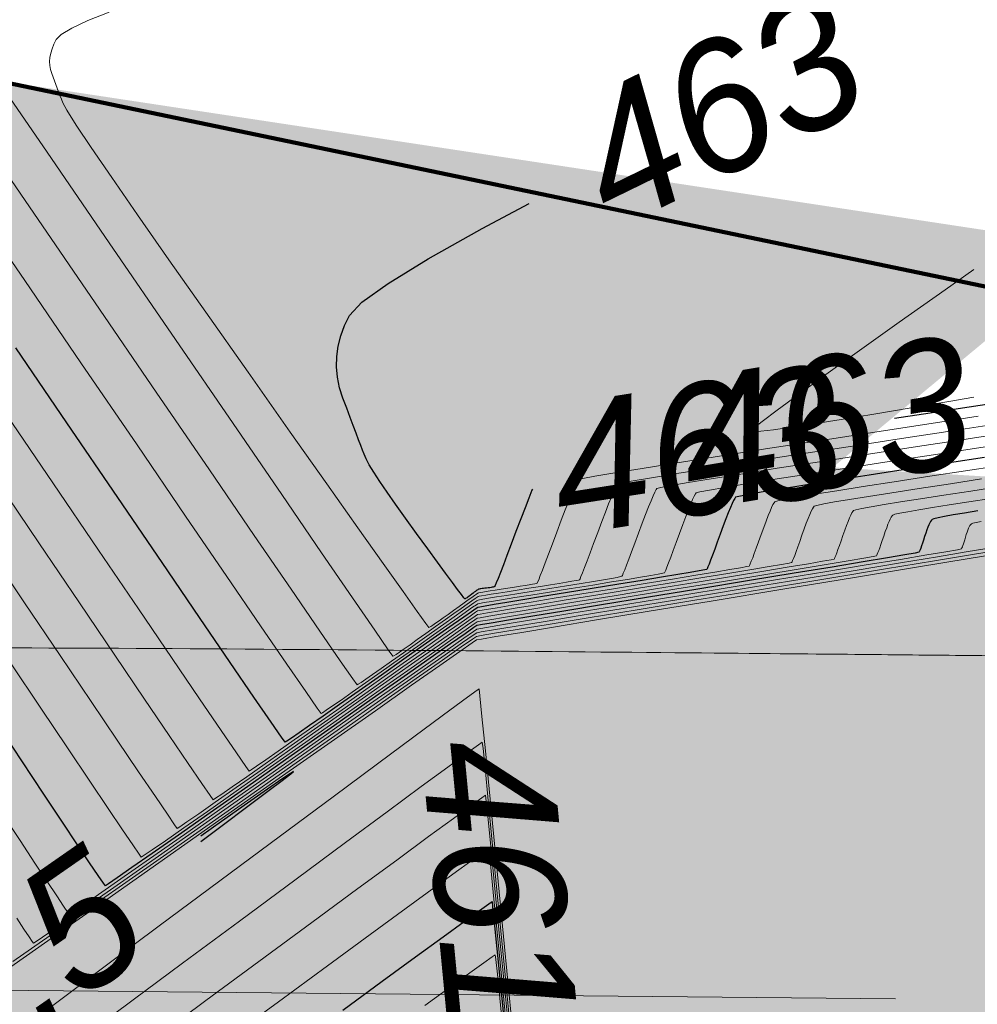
# Model space of a CAD drawing. Header units: metres. Extents: x 730549 to 731755, y 5527678 to 5528494.
# Tile 189 of 207: x 731682.16 to 731684.7, y 5527797.59 to 5527800.19. Entities that reach past the tile are written whole.
import ezdxf

# ---------------------------------------------------------------- set-up
doc = ezdxf.new("R2010")
doc.units = ezdxf.units.M
doc.header["$LTSCALE"] = 0.1
doc.layers.add('3d Modell', color=7, linetype='Continuous', transparency=0.4)
for name, color, linetype in [('LA_Planungsumgriff', 7, 'Continuous'), ('Netzbach mit Ausleitung', 7, 'Continuous'), ('Sparten Strom GEPLANT pdf', 7, 'Continuous'), ('Sparten_Kanal-aus dwg GRUPPE', 7, 'Continuous'), ('Wiese und Waldnaab als Hintergrund', 7, 'Continuous')]:
    doc.layers.add(name, color=color, linetype=linetype)
doc.styles.add('Arial', font='arial.ttf')
doc.styles.add('Artifakt Element Thin', font='Artifakt Element Thin Italic.ttf')
picture_1 = doc.add_image_def('image1.png', size_in_pixel=(2382, 1684))

# ---------------------------------------------------------------- blocks, each defined once
blk = doc.blocks.new('PDF-Seite')
at = {"color": 255, "linetype": 'Continuous', "lineweight": 9, "transparency": 33554687}
blk.add_wipeout([(0, 103.9213), (293.9185, 103.9213), (293.9185, -103.9213), (0, -103.9213)], dxfattribs=at)
at = {"transparency": 33554687}
image = blk.add_image(picture_1, insert=(0, -103.9213), size_in_units=(293.9185, 207.8426), dxfattribs=at)
image.dxf.flags = 7
blk = doc.blocks.new('Gruppe')
at = {"color": 7, "linetype": 'Continuous', "lineweight": 9, "transparency": 33554687, "flags": 128}
blk.add_lwpolyline([(-855.6665, -461.5484), (-863.6605, -462.6599), (-867.1578, -462.7974)], dxfattribs=at)
at = {"color": 212, "linetype": 'Continuous', "lineweight": 9, "true_color": 0xcc00cc, "transparency": 33554687}
blk.add_circle((-855.1696, -461.2924, -30.1596), 0.3125, dxfattribs=at)
at = {"color": 7, "transparency": 33554687, "insert": (-866.8829, -464.8712, -30.1596), "char_height": 0.3606569, "attachment_point": 1, "rotation": 2.2512, "line_spacing_factor": 0.25, "style": 'Arial'}
blk.add_mtext('A S=460.999 T=2.03m Ei 800/1200->M1308E S=461.002 T=2.03m Ei 800/1200->M1280E S=461.004 T=2.03m DN 500->M1306', dxfattribs=at)
blk = doc.blocks.new('Gruppe-1')
at = {"color": 7, "transparency": 33554687}
blk.add_blockref('Gruppe', (0, 0), dxfattribs=at)
blk = doc.blocks.new('Gruppe-3')
at = {"color": 7, "linetype": 'Continuous', "lineweight": 13, "transparency": 33554585, "flags": 128}
for points in [[(-855.0856, -462.444), (-855.198, -462.4611), (-855.3306, -462.4815), (-855.4836, -462.5051), (-855.6367, -462.5287), (-855.7695, -462.5494), (-855.8822, -462.5672), (-855.9748, -462.582), (-856.0472, -462.5938), (-856.0994, -462.6026), (-856.1314, -462.6085), (-856.1433, -462.6114), (-856.1458, -462.6148), (-856.1496, -462.6223), (-856.1547, -462.6336), (-856.1612, -462.649), (-856.169, -462.6684), (-856.1781, -462.6917), (-856.1886, -462.719), (-856.2003, -462.7503), (-856.2121, -462.7816), (-856.2223, -462.8087), (-856.2311, -462.8318), (-856.2383, -462.8507), (-856.2441, -462.8656), (-856.2484, -462.8763), (-856.2513, -462.8829), (-856.2526, -462.8855), (-856.2544, -462.8861), (-856.2584, -462.8871), (-856.2647, -462.8883), (-856.2733, -462.8898), (-856.2841, -462.8916), (-856.2973, -462.8937), (-856.3127, -462.8962), (-856.3304, -462.8989), (-856.3481, -462.9015), (-856.3635, -462.9039), (-856.3767, -462.9059), (-856.3875, -462.9076), (-856.3961, -462.909), (-856.4024, -462.9101), (-856.4064, -462.9108), (-856.4081, -462.9112), (-856.4097, -462.9122), (-856.4131, -462.9145), (-856.4184, -462.9182), (-856.4256, -462.9233), (-856.4347, -462.9298), (-856.4457, -462.9377), (-856.4586, -462.947), (-856.4734, -462.9577), (-856.4882, -462.9684), (-856.5011, -462.9776), (-856.5121, -462.9854), (-856.5213, -462.9917), (-856.5285, -462.9967), (-856.5339, -463.0001), (-856.5373, -463.0022), (-856.5389, -463.0028), (-856.5469, -462.9922), (-856.5698, -462.9604), (-856.6074, -462.9076), (-856.6598, -462.8337), (-856.7271, -462.7388), (-856.8091, -462.6228), (-856.906, -462.4857), (-857.0177, -462.3275), (-857.1295, -462.1687), (-857.2269, -462.0299), (-857.3099, -461.9109), (-857.3784, -461.8119), (-857.4325, -461.7327), (-857.4722, -461.6735), (-857.4974, -461.6341), (-857.5081, -461.6147), (-857.5117, -461.6052), (-857.5153, -461.5956), (-857.5189, -461.5859), (-857.5225, -461.5762), (-857.5262, -461.5664), (-857.5298, -461.5566), (-857.5336, -461.5467), (-857.5373, -461.5367), (-857.5404, -461.5265), (-857.5422, -461.5161), (-857.5427, -461.5054), (-857.5419, -461.4943), (-857.5398, -461.483), (-857.5364, -461.4714), (-857.5317, -461.4595), (-857.5257, -461.4473), (-857.5119, -461.4335), (-857.4838, -461.4168), (-857.4415, -461.3972), (-857.3849, -461.3746)], [(-855.0619, -462.4682), (-855.1657, -462.4841), (-855.2882, -462.5029), (-855.4295, -462.5246), (-855.5708, -462.5464), (-855.6936, -462.5656), (-855.7977, -462.582), (-855.8832, -462.5956), (-855.9502, -462.6066), (-855.9985, -462.6148), (-856.0282, -462.6203), (-856.0393, -462.6231), (-856.0417, -462.6264), (-856.0453, -462.6333), (-856.0501, -462.6439), (-856.0561, -462.6582), (-856.0633, -462.676), (-856.0718, -462.6976), (-856.0814, -462.7228), (-856.0922, -462.7517), (-856.1029, -462.7805), (-856.1123, -462.8055), (-856.1204, -462.8268), (-856.1271, -462.8443), (-856.1324, -462.858), (-856.1364, -462.8679), (-856.139, -462.874), (-856.1403, -462.8764), (-856.143, -462.8772), (-856.1496, -462.8786), (-856.1603, -462.8805), (-856.1751, -462.8831), (-856.1939, -462.8862), (-856.2167, -462.8899), (-856.2436, -462.8942), (-856.2745, -462.8991), (-856.3054, -462.904), (-856.3322, -462.9082), (-856.3551, -462.9119), (-856.3738, -462.9149), (-856.3886, -462.9173), (-856.3993, -462.9191), (-856.4059, -462.9203), (-856.4085, -462.9208), (-856.4108, -462.9223), (-856.4164, -462.9261), (-856.4255, -462.9325), (-856.4379, -462.9412), (-856.4536, -462.9524), (-856.4728, -462.966), (-856.4953, -462.982), (-856.5212, -463.0005), (-856.5471, -463.0189), (-856.5696, -463.0349), (-856.5888, -463.0484), (-856.6046, -463.0594), (-856.617, -463.0679), (-856.626, -463.074), (-856.6317, -463.0776), (-856.634, -463.0787), (-856.6463, -463.0616), (-856.6819, -463.0102), (-856.7408, -462.9247), (-856.823, -462.805), (-856.9286, -462.6512), (-857.0574, -462.4632), (-857.2096, -462.2411), (-857.385, -461.9848), (-857.5611, -461.7283), (-857.7149, -461.5055)], [(-855.0382, -462.4925), (-855.1334, -462.507), (-855.2458, -462.5242), (-855.3754, -462.5441), (-855.505, -462.5641), (-855.6176, -462.5817), (-855.7132, -462.5967), (-855.7917, -462.6093), (-855.8532, -462.6194), (-855.8976, -462.627), (-855.925, -462.6322), (-855.9353, -462.6349), (-855.9376, -462.638), (-855.9411, -462.6444), (-855.9455, -462.6542), (-855.9511, -462.6673), (-855.9577, -462.6837), (-855.9654, -462.7035), (-855.9742, -462.7266), (-855.9841, -462.753), (-855.9938, -462.7794), (-856.0024, -462.8023), (-856.0097, -462.8218), (-856.0158, -462.8378), (-856.0207, -462.8504), (-856.0244, -462.8595), (-856.0268, -462.8651), (-856.028, -462.8674), (-856.0315, -462.8683), (-856.0408, -462.8701), (-856.056, -462.8728), (-856.0769, -462.8763), (-856.1036, -462.8808), (-856.1361, -462.8861), (-856.1744, -462.8923), (-856.2185, -462.8994), (-856.2626, -462.9064), (-856.3009, -462.9126), (-856.3334, -462.9178), (-856.3601, -462.9221), (-856.381, -462.9256), (-856.3961, -462.9281), (-856.4054, -462.9297), (-856.4089, -462.9304), (-856.4119, -462.9324), (-856.4198, -462.9378), (-856.4325, -462.9467), (-856.4501, -462.9591), (-856.4725, -462.9749), (-856.4998, -462.9942), (-856.532, -463.017), (-856.569, -463.0432), (-856.606, -463.0695), (-856.6381, -463.0922), (-856.6654, -463.1114), (-856.6879, -463.127), (-856.7055, -463.1392), (-856.7182, -463.1479), (-856.7261, -463.153), (-856.7292, -463.1547), (-856.7406, -463.1388), (-856.7735, -463.0913), (-856.8278, -463.0123), (-856.9037, -462.9017), (-857.0011, -462.7595), (-857.12, -462.5858), (-857.2604, -462.3805), (-857.4224, -462.1436), (-857.5848, -461.9065), (-857.7269, -461.7005)], [(-855.0145, -462.5168), (-855.1011, -462.53), (-855.2033, -462.5456), (-855.3212, -462.5637), (-855.4392, -462.5818), (-855.5417, -462.5978), (-855.6287, -462.6115), (-855.7002, -462.623), (-855.7562, -462.6322), (-855.7967, -462.6393), (-855.8218, -462.644), (-855.8313, -462.6466), (-855.8336, -462.6495), (-855.8368, -462.6555), (-855.841, -462.6644), (-855.8461, -462.6764), (-855.8521, -462.6914), (-855.8591, -462.7094), (-855.867, -462.7303), (-855.8759, -462.7543), (-855.8847, -462.7783), (-855.8924, -462.7991), (-855.899, -462.8168), (-855.9046, -462.8313), (-855.909, -462.8428), (-855.9123, -462.8511), (-855.9146, -462.8562), (-855.9157, -462.8583), (-855.9201, -462.8594), (-855.9321, -462.8616), (-855.9516, -462.865), (-855.9787, -462.8696), (-856.0133, -462.8754), (-856.0555, -462.8823), (-856.1052, -462.8904), (-856.1626, -462.8996), (-856.2199, -462.9089), (-856.2696, -462.9169), (-856.3118, -462.9238), (-856.3464, -462.9294), (-856.3735, -462.9338), (-856.393, -462.9371), (-856.4049, -462.9391), (-856.4093, -462.94), (-856.4131, -462.9425), (-856.4232, -462.9494), (-856.4396, -462.9609), (-856.4623, -462.9769), (-856.4914, -462.9975), (-856.5269, -463.0225), (-856.5686, -463.052), (-856.6167, -463.086), (-856.6649, -463.12), (-856.7066, -463.1494), (-856.7421, -463.1743), (-856.7712, -463.1947), (-856.794, -463.2105), (-856.8104, -463.2217), (-856.8205, -463.2285), (-856.8243, -463.2306), (-856.8348, -463.216), (-856.865, -463.1724), (-856.9149, -463.0999), (-856.9844, -462.9983), (-857.0737, -462.8678), (-857.1827, -462.7083), (-857.3113, -462.5198), (-857.4597, -462.3024), (-857.6086, -462.0847), (-857.7389, -461.8955)], [(-855.076, -462.6097), (-855.1589, -462.6223), (-855.2418, -462.6349), (-855.3139, -462.6461), (-855.3751, -462.6558), (-855.4256, -462.664), (-855.4652, -462.6707), (-855.4941, -462.6759), (-855.5121, -462.6796), (-855.5193, -462.6818), (-855.5214, -462.6842), (-855.524, -462.6887), (-855.5272, -462.6952), (-855.5309, -462.7038), (-855.5352, -462.7144), (-855.5401, -462.727), (-855.5455, -462.7417), (-855.5515, -462.7583), (-855.5573, -462.775), (-855.5625, -462.7894), (-855.567, -462.8018), (-855.5708, -462.8119), (-855.5739, -462.8199), (-855.5762, -462.8258), (-855.5779, -462.8295), (-855.5789, -462.8311), (-855.5859, -462.8326), (-855.6058, -462.8362), (-855.6385, -462.8418), (-855.684, -462.8494), (-855.7424, -462.8591), (-855.8137, -462.8708), (-855.8978, -462.8846), (-855.9947, -462.9004), (-856.0916, -462.9162), (-856.1757, -462.9299), (-856.247, -462.9416), (-856.3054, -462.9511), (-856.3509, -462.9586), (-856.3836, -462.9641), (-856.4035, -462.9674), (-856.4105, -462.9687), (-856.4165, -462.9727), (-856.4332, -462.9844), (-856.4607, -463.0037), (-856.4991, -463.0306), (-856.5481, -463.0651), (-856.608, -463.1072), (-856.6786, -463.1569), (-856.7601, -463.2143), (-856.8415, -463.2716), (-856.9121, -463.3213), (-856.972, -463.3633), (-857.0211, -463.3976), (-857.0594, -463.4243), (-857.087, -463.4434), (-857.1038, -463.4547), (-857.1098, -463.4584), (-857.1176, -463.4477), (-857.1396, -463.4158), (-857.1759, -463.3626), (-857.2265, -463.2883), (-857.2914, -463.1927), (-857.3705, -463.0759), (-857.4639, -462.9379), (-857.5716, -462.7787), (-857.6798, -462.6193)], [(-855.0365, -462.5759), (-855.1185, -462.5883), (-855.213, -462.6027), (-855.3076, -462.6172), (-855.3898, -462.63), (-855.4596, -462.6411), (-855.5171, -462.6503), (-855.5622, -462.6579), (-855.595, -462.6637), (-855.6153, -462.6677), (-855.6233, -462.6701), (-855.6254, -462.6727), (-855.6283, -462.6776), (-855.6318, -462.685), (-855.636, -462.6947), (-855.6409, -462.7067), (-855.6464, -462.7211), (-855.6527, -462.7379), (-855.6596, -462.757), (-855.6665, -462.7761), (-855.6725, -462.7926), (-855.6777, -462.8068), (-855.682, -462.8184), (-855.6856, -462.8275), (-855.6883, -462.8342), (-855.6901, -462.8384), (-855.6911, -462.8402), (-855.6973, -462.8415), (-855.7145, -462.8446), (-855.7428, -462.8495), (-855.7822, -462.8561), (-855.8327, -462.8645), (-855.8943, -462.8746), (-855.9669, -462.8865), (-856.0507, -462.9001), (-856.1344, -462.9138), (-856.207, -462.9256), (-856.2686, -462.9356), (-856.3191, -462.9439), (-856.3584, -462.9504), (-856.3867, -462.9551), (-856.404, -462.958), (-856.4101, -462.9591), (-856.4153, -462.9626), (-856.4299, -462.9728), (-856.4537, -462.9894), (-856.4868, -463.0127), (-856.5292, -463.0425), (-856.581, -463.079), (-856.642, -463.1219), (-856.7123, -463.1715), (-856.7826, -463.2211), (-856.8436, -463.264), (-856.8954, -463.3003), (-856.9378, -463.33), (-856.9709, -463.353), (-856.9948, -463.3695), (-857.0094, -463.3793), (-857.0146, -463.3825), (-857.0233, -463.3705), (-857.0481, -463.3347), (-857.0889, -463.2751), (-857.1458, -463.1916), (-857.2188, -463.0844), (-857.3079, -462.9534), (-857.413, -462.7986), (-857.5343, -462.6199), (-857.6561, -462.4411)], [(-855.0964, -462.3934), (-855.1632, -462.4046), (-855.2623, -462.4213), (-855.3614, -462.438), (-855.4474, -462.4521), (-855.5202, -462.4637), (-855.58, -462.4728), (-855.6267, -462.4794), (-855.6603, -462.4835), (-855.6808, -462.4851), (-855.6881, -462.4842), (-855.6808, -462.4765), (-855.6572, -462.4576), (-855.6172, -462.4274), (-855.5609, -462.3861), (-855.4883, -462.3336), (-855.3994, -462.2699), (-855.2942, -462.1951), (-855.1727, -462.109), (-855.0964, -462.0559)], [(-855.0336, -462.631), (-855.1047, -462.6418), (-855.176, -462.6526), (-855.2379, -462.6623), (-855.2906, -462.6706), (-855.3341, -462.6777), (-855.3683, -462.6835), (-855.3932, -462.6881), (-855.4089, -462.6915), (-855.4153, -462.6935), (-855.4173, -462.6958), (-855.4198, -462.6998), (-855.4226, -462.7055), (-855.4259, -462.7129), (-855.4296, -462.722), (-855.4338, -462.7329), (-855.4383, -462.7454), (-855.4433, -462.7597), (-855.4482, -462.7739), (-855.4526, -462.7862), (-855.4563, -462.7967), (-855.4595, -462.8055), (-855.4621, -462.8123), (-855.4642, -462.8174), (-855.4657, -462.8206), (-855.4666, -462.822), (-855.4745, -462.8237), (-855.497, -462.8277), (-855.5341, -462.834), (-855.5858, -462.8427), (-855.6522, -462.8537), (-855.7331, -462.867), (-855.8286, -462.8827), (-855.9388, -462.9007), (-856.0489, -462.9186), (-856.1444, -462.9343), (-856.2254, -462.9475), (-856.2917, -462.9584), (-856.3434, -462.9669), (-856.3805, -462.9731), (-856.403, -462.9769), (-856.4109, -462.9783), (-856.4176, -462.9828), (-856.4366, -462.9961), (-856.4678, -463.0179), (-856.5113, -463.0484), (-856.567, -463.0876), (-856.6351, -463.1354), (-856.7153, -463.1919), (-856.8078, -463.257), (-856.9004, -463.3221), (-856.9806, -463.3785), (-857.0486, -463.4263), (-857.1044, -463.4653), (-857.1479, -463.4956), (-857.1792, -463.5172), (-857.1982, -463.5302), (-857.2049, -463.5344), (-857.2118, -463.525), (-857.2311, -463.4969), (-857.2629, -463.4502), (-857.3072, -463.3849), (-857.3639, -463.301), (-857.4331, -463.1985), (-857.5148, -463.0773), (-857.6089, -462.9375), (-857.7036, -462.7975)], [(-856.5494, -464.0029), (-856.4827, -463.9545), (-856.4308, -463.9169), (-856.3936, -463.89), (-856.3711, -463.874), (-856.3634, -463.8688), (-856.3618, -463.8816), (-856.3578, -463.9199), (-856.3514, -463.9836), (-856.3427, -464.0728)], [(-855.0506, -462.6613), (-855.1101, -462.6703), (-855.162, -462.6784), (-855.2061, -462.6854), (-855.2425, -462.6914), (-855.2713, -462.6964), (-855.2923, -462.7003), (-855.3057, -462.7033), (-855.3113, -462.7052), (-855.3133, -462.7074), (-855.3155, -462.7109), (-855.318, -462.7158), (-855.3209, -462.7221), (-855.324, -462.7297), (-855.3274, -462.7388), (-855.3312, -462.7492), (-855.3352, -462.761), (-855.3391, -462.7727), (-855.3426, -462.783), (-855.3457, -462.7917), (-855.3483, -462.799), (-855.3504, -462.8047), (-855.3522, -462.809), (-855.3534, -462.8117), (-855.3543, -462.813), (-855.3631, -462.8148), (-855.3882, -462.8192), (-855.4297, -462.8262), (-855.4876, -462.8359), (-855.5619, -462.8482), (-855.6525, -462.8632), (-855.7595, -462.8807), (-855.8828, -462.9009), (-856.0062, -462.9211), (-856.1131, -462.9386), (-856.2037, -462.9534), (-856.278, -462.9656), (-856.3359, -462.9752), (-856.3774, -462.9821), (-856.4025, -462.9863), (-856.4113, -462.9879), (-856.4187, -462.9929), (-856.4399, -463.0077), (-856.4749, -463.0322), (-856.5235, -463.0663), (-856.5859, -463.1102), (-856.6621, -463.1637), (-856.752, -463.2269), (-856.8556, -463.2998), (-856.9592, -463.3727), (-857.0491, -463.4358), (-857.1253, -463.4892), (-857.1877, -463.5329), (-857.2364, -463.5669), (-857.2714, -463.5911), (-857.2926, -463.6056), (-857.3001, -463.6103), (-857.306, -463.6022), (-857.3227, -463.578), (-857.3499, -463.5378), (-857.3879, -463.4816), (-857.4365, -463.4093), (-857.4957, -463.321), (-857.5656, -463.2166), (-857.6462, -463.0963)], [(-855.0773, -462.722), (-855.0905, -462.7248), (-855.0992, -462.727), (-855.1033, -462.7287), (-855.1051, -462.7305), (-855.107, -462.733), (-855.1089, -462.7363), (-855.1108, -462.7403), (-855.1128, -462.7451), (-855.1148, -462.7505), (-855.1168, -462.7567), (-855.1189, -462.7637), (-855.1209, -462.7705), (-855.1227, -462.7766), (-855.1243, -462.7817), (-855.1258, -462.7861), (-855.127, -462.7895), (-855.1281, -462.7921), (-855.129, -462.7939), (-855.1297, -462.7948), (-855.1402, -462.7969), (-855.1707, -462.8022), (-855.221, -462.8107), (-855.2912, -462.8225), (-855.3813, -462.8374), (-855.4913, -462.8555), (-855.6212, -462.8769), (-855.7709, -462.9014), (-855.9207, -462.926), (-856.0505, -462.9473), (-856.1605, -462.9653), (-856.2506, -462.9801), (-856.3208, -462.9917), (-856.3711, -463.0001), (-856.4015, -463.0052), (-856.4121, -463.007), (-856.421, -463.0131), (-856.4466, -463.031), (-856.489, -463.0607), (-856.548, -463.1021), (-856.6237, -463.1552), (-856.7162, -463.2202), (-856.8253, -463.2969), (-856.9512, -463.3853), (-857.077, -463.4737), (-857.1861, -463.5504), (-857.2786, -463.6152), (-857.3543, -463.6682), (-857.4134, -463.7094), (-857.4557, -463.7388), (-857.4814, -463.7564), (-857.4904, -463.7622), (-857.4945, -463.7567), (-857.5057, -463.7403), (-857.524, -463.713), (-857.5493, -463.6749), (-857.5816, -463.6259), (-857.621, -463.5661), (-857.6674, -463.4954)], [(-857.2514, -464.0803), (-857.1293, -463.9898), (-856.9889, -463.8862), (-856.8486, -463.783), (-856.727, -463.6936), (-856.6241, -463.618), (-856.5398, -463.5561), (-856.4741, -463.508), (-856.4271, -463.4738), (-856.3988, -463.4532), (-856.3891, -463.4465), (-856.3872, -463.4627), (-856.3822, -463.5108), (-856.3743, -463.591), (-856.3633, -463.7031), (-856.3493, -463.8472), (-856.3322, -464.0233)], [(-855.0619, -462.7937), (-855.1166, -462.803), (-855.193, -462.8157), (-855.291, -462.832), (-855.4107, -462.8517), (-855.552, -462.8749), (-855.715, -462.9017), (-855.8779, -462.9284), (-856.0192, -462.9516), (-856.1389, -462.9713), (-856.2369, -462.9874), (-856.3133, -463), (-856.368, -463.0091), (-856.401, -463.0146), (-856.4125, -463.0166), (-856.4221, -463.0232), (-856.45, -463.0427), (-856.496, -463.0749), (-856.5602, -463.12), (-856.6426, -463.1778), (-856.7432, -463.2484), (-856.862, -463.3318), (-856.9989, -463.4281), (-857.1359, -463.5243), (-857.2546, -463.6077), (-857.3552, -463.6782), (-857.4376, -463.7359), (-857.5019, -463.7807), (-857.5479, -463.8127), (-857.5758, -463.8318), (-857.5855, -463.8382), (-857.5888, -463.8339), (-857.5973, -463.8214), (-857.611, -463.8006), (-857.6299, -463.7715)], [(-857.4324, -464.0709), (-857.3216, -463.9881), (-857.1909, -463.891), (-857.0405, -463.7796), (-856.8902, -463.6684), (-856.7598, -463.5721), (-856.6495, -463.4905), (-856.5591, -463.4239), (-856.4888, -463.3721), (-856.4384, -463.3351), (-856.408, -463.313), (-856.3976, -463.3058), (-856.3956, -463.323), (-856.3904, -463.3745), (-856.3819, -463.4601), (-856.3702, -463.5798), (-856.3552, -463.7338), (-856.337, -463.9219), (-856.3155, -464.1442)], [(-855.0123, -462.7952), (-855.0948, -462.809), (-855.2007, -462.8265), (-855.3301, -462.8479), (-855.4828, -462.873), (-855.659, -462.9019), (-855.8352, -462.9308), (-855.9879, -462.9559), (-856.1173, -462.9772), (-856.2232, -462.9946), (-856.3057, -463.0083), (-856.3649, -463.0181), (-856.4006, -463.024), (-856.4129, -463.0262), (-856.4233, -463.0333), (-856.4533, -463.0543), (-856.5031, -463.0892), (-856.5725, -463.1378), (-856.6615, -463.2003), (-856.7703, -463.2767), (-856.8987, -463.3668), (-857.0467, -463.4708), (-857.1947, -463.5748), (-857.3231, -463.6649), (-857.4319, -463.7412), (-857.5209, -463.8035), (-857.5904, -463.852), (-857.6401, -463.8866)], [(-854.9957, -462.8016), (-855.1095, -462.8204), (-855.2486, -462.8433), (-855.4129, -462.8704), (-855.6024, -462.9016), (-855.7919, -462.9329), (-855.9562, -462.96), (-856.0954, -462.9829), (-856.2093, -463.0018), (-856.2981, -463.0165), (-856.3617, -463.027), (-856.4001, -463.0335), (-856.4132, -463.0358), (-856.4244, -463.0434), (-856.4567, -463.066), (-856.5101, -463.1034), (-856.5847, -463.1557), (-856.6804, -463.2229), (-856.7973, -463.3049), (-856.9353, -463.4018), (-857.0945, -463.5136), (-857.2536, -463.6254), (-857.3916, -463.7222), (-857.5085, -463.8041), (-857.6042, -463.8711), (-857.6788, -463.9232)], [(-857.6065, -464.0565), (-857.5098, -463.9841), (-857.3918, -463.896), (-857.2526, -463.7923), (-857.0921, -463.673), (-856.9317, -463.5538), (-856.7926, -463.4505), (-856.6749, -463.3631), (-856.5785, -463.2917), (-856.5034, -463.2361), (-856.4497, -463.1965), (-856.4173, -463.1728), (-856.4062, -463.165), (-856.4041, -463.1834), (-856.3985, -463.2381), (-856.3895, -463.3292), (-856.377, -463.4566), (-856.3611, -463.6204), (-856.3417, -463.8206), (-856.3189, -464.0571)], [(-857.0679, -464.0889), (-856.9374, -463.9932), (-856.8072, -463.8979), (-856.6944, -463.8153), (-856.5988, -463.7455), (-856.5205, -463.6884), (-856.4595, -463.644), (-856.4159, -463.6124), (-856.3895, -463.5935), (-856.3805, -463.5873), (-856.3787, -463.6023), (-856.3741, -463.6472), (-856.3667, -463.7219), (-856.3564, -463.8263), (-856.3433, -463.9606), (-856.3275, -464.1246)]]:
    blk.add_lwpolyline(points, dxfattribs=at)
at = {"color": 7, "linetype": 'Continuous', "lineweight": 25, "transparency": 33554585, "flags": 128}
for points in [[(-855.0688, -462.5529), (-855.1609, -462.5669), (-855.2671, -462.5832), (-855.3734, -462.5995), (-855.4657, -462.6139), (-855.5442, -462.6263), (-855.6087, -462.6367), (-855.6592, -462.6451), (-855.6958, -462.6515), (-855.7185, -462.6559), (-855.7273, -462.6583), (-855.7295, -462.6611), (-855.7325, -462.6666), (-855.7364, -462.6747), (-855.741, -462.6855), (-855.7465, -462.699), (-855.7528, -462.7152), (-855.7599, -462.7341), (-855.7678, -462.7557), (-855.7756, -462.7772), (-855.7825, -462.7959), (-855.7884, -462.8118), (-855.7933, -462.8249), (-855.7973, -462.8351), (-855.8003, -462.8426), (-855.8024, -462.8473), (-855.8034, -462.8492), (-855.8087, -462.8504), (-855.8233, -462.8531), (-855.8472, -462.8573), (-855.8805, -462.8629), (-855.923, -462.8699), (-855.9749, -462.8785), (-856.0361, -462.8884), (-856.1066, -462.8999), (-856.1771, -462.9113), (-856.2383, -462.9212), (-856.2902, -462.9297), (-856.3328, -462.9366), (-856.366, -462.9421), (-856.3899, -462.9461), (-856.4045, -462.9486), (-856.4097, -462.9495), (-856.4142, -462.9526), (-856.4265, -462.9611), (-856.4466, -462.9752), (-856.4746, -462.9948), (-856.5103, -463.02), (-856.5539, -463.0507), (-856.6053, -463.087), (-856.6645, -463.1288), (-856.7237, -463.1705), (-856.7751, -463.2067), (-856.8187, -463.2373), (-856.8545, -463.2623), (-856.8825, -463.2818), (-856.9026, -463.2956), (-856.915, -463.3039), (-856.9195, -463.3066), (-856.9291, -463.2933), (-856.9565, -463.2536), (-857.0019, -463.1875), (-857.0651, -463.095), (-857.1462, -462.9761), (-857.2453, -462.8308), (-857.3622, -462.6592), (-857.497, -462.4611), (-857.6323, -462.2629)], [(-855.0103, -462.4046), (-855.1094, -462.4197), (-855.2303, -462.4382), (-855.3066, -462.4499)], [(-856.7663, -462.3961), (-856.7751, -462.3684), (-856.7807, -462.3409), (-856.7833, -462.3134), (-856.7827, -462.286), (-856.779, -462.2587), (-856.7722, -462.2314), (-856.7623, -462.2042), (-856.7492, -462.1771), (-856.7162, -462.1424), (-856.6467, -462.0925), (-856.5405, -462.0274), (-856.3976, -461.9471), (-856.2734, -461.881)], [(-856.2651, -462.6372), (-856.2662, -462.6399), (-856.2746, -462.6607), (-856.2844, -462.6858), (-856.2957, -462.7153), (-856.3085, -462.749), (-856.3212, -462.7827), (-856.3323, -462.812), (-856.3417, -462.8368), (-856.3496, -462.8572), (-856.3558, -462.8732), (-856.3605, -462.8847), (-856.3635, -462.8919), (-856.3649, -462.8946), (-856.3658, -462.895), (-856.3672, -462.8955), (-856.3691, -462.896), (-856.3715, -462.8965), (-856.3744, -462.8971), (-856.3779, -462.8976), (-856.3819, -462.8981), (-856.3864, -462.8986), (-856.3909, -462.8991), (-856.3948, -462.8996), (-856.3983, -462.9), (-856.4012, -462.9004), (-856.4036, -462.9008), (-856.4055, -462.9011), (-856.4069, -462.9014), (-856.4077, -462.9016), (-856.4085, -462.9021), (-856.4097, -462.9028), (-856.4114, -462.904), (-856.4134, -462.9054), (-856.4158, -462.9073), (-856.4187, -462.9095), (-856.422, -462.912), (-856.4257, -462.915), (-856.4294, -462.9178), (-856.4326, -462.9203), (-856.4355, -462.9224), (-856.438, -462.9241), (-856.44, -462.9254), (-856.4417, -462.9263), (-856.4429, -462.9268), (-856.4437, -462.9269), (-856.4463, -462.9241), (-856.4527, -462.9159), (-856.4629, -462.9024), (-856.4769, -462.8835), (-856.4948, -462.8593), (-856.5165, -462.8297), (-856.542, -462.7948), (-856.5714, -462.7545), (-856.6009, -462.7136), (-856.627, -462.6769), (-856.6496, -462.6444), (-856.6687, -462.6161), (-856.6844, -462.5919), (-856.6966, -462.572), (-856.7054, -462.5562), (-856.7106, -462.5446), (-856.7146, -462.534), (-856.7194, -462.5211), (-856.7251, -462.5059), (-856.7316, -462.4885), (-856.739, -462.4688), (-856.7472, -462.4468), (-856.7563, -462.4226), (-856.7663, -462.3961)], [(-856.7671, -464.0151), (-856.6626, -463.9388), (-856.5741, -463.8742), (-856.5016, -463.8215), (-856.4452, -463.7804), (-856.4047, -463.7512), (-856.3803, -463.7337), (-856.3719, -463.728), (-856.3702, -463.742), (-856.3659, -463.7836), (-856.359, -463.8528), (-856.3495, -463.9495), (-856.3374, -464.074)], [(-855.086, -462.6945), (-855.1216, -462.7002), (-855.151, -462.7051), (-855.1743, -462.7092), (-855.1914, -462.7126), (-855.2024, -462.7152), (-855.2073, -462.717), (-855.2092, -462.7189), (-855.2112, -462.722), (-855.2135, -462.726), (-855.2158, -462.7312), (-855.2184, -462.7374), (-855.2211, -462.7446), (-855.224, -462.753), (-855.227, -462.7623), (-855.23, -462.7716), (-855.2326, -462.7798), (-855.235, -462.7867), (-855.237, -462.7925), (-855.2387, -462.7971), (-855.2401, -462.8006), (-855.2412, -462.8028), (-855.242, -462.8039), (-855.2516, -462.8058), (-855.2794, -462.8107), (-855.3254, -462.8185), (-855.3894, -462.8292), (-855.4716, -462.8428), (-855.5719, -462.8593), (-855.6903, -462.8788), (-855.8269, -462.9012), (-855.9634, -462.9235), (-856.0818, -462.9429), (-856.1821, -462.9594), (-856.2643, -462.9729), (-856.3283, -462.9835), (-856.3742, -462.9911), (-856.402, -462.9957), (-856.4117, -462.9974), (-856.4199, -463.003), (-856.4433, -463.0194), (-856.4819, -463.0464), (-856.5358, -463.0842), (-856.6048, -463.1327), (-856.6891, -463.1919), (-856.7886, -463.2619), (-856.9034, -463.3426), (-857.0181, -463.4232), (-857.1176, -463.4931), (-857.2019, -463.5522), (-857.271, -463.6006), (-857.3249, -463.6381), (-857.3636, -463.665), (-857.387, -463.681), (-857.3952, -463.6863), (-857.4003, -463.6794), (-857.4142, -463.6592), (-857.437, -463.6254), (-857.4686, -463.5782), (-857.509, -463.5176), (-857.5583, -463.4435), (-857.6165, -463.356), (-857.6835, -463.255)], [(-857.1428, -463.5689), (-857.0863, -463.5269), (-857.0179, -463.4758), (-856.9648, -463.436), (-856.9269, -463.4074), (-856.9043, -463.39), (-856.8971, -463.3839), (-856.905, -463.3888), (-856.928, -463.4044), (-856.9662, -463.4308), (-857.0194, -463.4679), (-857.0878, -463.5158), (-857.1428, -463.5545)]]:
    blk.add_lwpolyline(points, dxfattribs=at)
at = {"color": 7, "transparency": 33554585, "char_height": 0.34534, "attachment_point": 1, "line_spacing_factor": 1.206165, "style": 'Artifakt Element Thin'}
for s, insert, rotation in [('463', (-856.1975, -461.6416), 25.9953), ('463,1', (-855.8995, -462.3534), 9.5243), ('463', (-856.2384, -462.42), 8.8582), ('461,5', (-856.2168, -463.2808), 275.4571), ('461,5', (-858.4036, -464.2271), 34.8337)]:
    blk.add_mtext(s, dxfattribs=dict(at, insert=insert, rotation=rotation))
blk = doc.blocks.new('Site Model Opacity Container')
at = {"color": 255, "linetype": 'Continuous', "lineweight": 5, "transparency": 33554585}
blk.add_wipeout([(-902.0886, -384.516), (-896.5606, -388.799), (-893.5636, -391.703), (-885.1136, -401.015), (-850.0795, -459.0117), (-849.9675, -459.3957), (-850.8386, -465.338), (-853.9826, -465.958), (-902.1748, -472.8373), (-946.1748, -476.8373), (-962.1748, -476.8373), (-998.1748, -420.8373), (-998.3616, -413.454), (-991.2746, -397.622), (-990.0686, -396.546)], dxfattribs=at)
at = {"color": 7, "transparency": 33554687}
blk.add_blockref('Gruppe-3', (0, 0), dxfattribs=at)
blk = doc.blocks.new('Geländemodell (2D)')
at = {"color": 31, "true_color": 0xe0cb9d, "transparency": 33554687}
blk.add_blockref('Site Model Opacity Container', (0, 0), dxfattribs=at)
at = {"color": 0, "flags": 1}
for tag in ['IFC_UUID', 'instanceID']:
    blk.add_attdef(tag, (-998.5218, -476.8373), '', height=0.00018, dxfattribs=at)

msp = doc.modelspace()

# ---------------------------------------------------------------- block references
at = {"layer": 'Sparten Strom GEPLANT pdf', "color": 16, "true_color": 0x800000, "transparency": 33554687}
msp.add_blockref('PDF-Seite', (731393.3973, 5527843.1975), dxfattribs=at)

# ---------------------------------------------------------------- next in the draw order: block references
at = {"layer": 'Sparten_Kanal-aus dwg GRUPPE', "color": 7, "transparency": 33554687}
msp.add_blockref('Gruppe-1', (732539.7836, 5528261.585), dxfattribs=at)

# ---------------------------------------------------------------- next in the draw order: block references
at = {"layer": '3d Modell', "color": 31, "true_color": 0xe0cb9d, "transparency": 33554687}
msp.add_blockref('Geländemodell (2D)', (732539.7836, 5528261.585), dxfattribs=at)

# ---------------------------------------------------------------- next in the draw order: wipeouts: each hides what was drawn before it
at = {"color": 255, "linetype": 'Continuous', "lineweight": 5, "transparency": 33554585}
msp.add_wipeout([(731656.25, 5527870.55), (731643.6, 5527865.6), (731642.2711, 5527860.5778), (731638.4, 5527857.6), (731654.4, 5527839.4), (731661.2, 5527819.4), (731668.8, 5527807.6), (731683.6, 5527801.8), (731689.8, 5527798.6), (731690, 5527794.8), (731680.8, 5527793.4), (731666.6, 5527795), (731653.4, 5527794), (731639.4, 5527790.6), (731635, 5527785.4), (731646, 5527779.8), (731687.6, 5527788.6), (731700.4, 5527795.6)], dxfattribs=at).dxf.layer = '3d Modell'

# ---------------------------------------------------------------- next in the draw order: hatches: boundary and pattern name
at = {"layer": 'Netzbach mit Ausleitung', "linetype": 'Continuous', "lineweight": 0, "true_color": 0x66aaff, "transparency": 33554585}
for points in [[(731630.413, 5527861.3038), (731630.3322, 5527858.8302), (731633.1314, 5527854.8617), (731634.3457, 5527850.6691), (731635.0706, 5527844.0587), (731637.4588, 5527838.3349), (731638.6013, 5527838.0075), (731640.4505, 5527837.657), (731641.9649, 5527834.8554), (731639.5808, 5527831.8275), (731641.1102, 5527827.9712), (731641.5161, 5527825.6986), (731645.3535, 5527821.0956), (731646.8641, 5527819.2712), (731648.5953, 5527817.5241), (731650.3372, 5527815.55), (731659.6749, 5527807.1653), (731666.0145, 5527802.345), (731668.9362, 5527800.508), (731672.0072, 5527799.2082), (731682.0302, 5527799.1405), (731687.4488, 5527798.8205), (731688.3407, 5527796.3311), (731680.7042, 5527796.2482), (731668.8206, 5527795.448), (731666.8521, 5527797.3448), (731666.3529, 5527799.6038), (731664.8747, 5527800.6992), (731658.3994, 5527805.6227), (731648.9145, 5527814.1395), (731647.1339, 5527816.1574), (731645.3806, 5527817.9269), (731643.8152, 5527819.8175), (731639.9346, 5527824.4722), (731638.1547, 5527826.9429), (731636.4755, 5527830.3301), (731632.8267, 5527831.0365), (731631.9347, 5527832.7495), (731633.0465, 5527834.1626), (731632.5639, 5527840.3132), (731631.5751, 5527843.8263), (731631.075, 5527849.3044), (731630.1406, 5527852.3206), (731627.1227, 5527857.8244), (731624.6864, 5527860.7764)], [(731630.029, 5527858.7395), (731632.8573, 5527854.7299), (731634.0503, 5527850.6106), (731634.7771, 5527843.9831), (731637.2374, 5527838.0863), (731638.16, 5527837.1), (731640.2544, 5527837.3888), (731641.6073, 5527834.8861), (731639.2382, 5527831.8774), (731640.8202, 5527827.8887), (731641.2347, 5527825.5676), (731645.1228, 5527820.9039), (731646.6416, 5527819.0695), (731648.3761, 5527817.3191), (731650.1238, 5527815.3384), (731659.4836, 5527806.9339), (731665.8435, 5527802.0982), (731668.797, 5527800.2412), (731671.9454, 5527798.9086), (731682.0203, 5527798.8406), (731687.54, 5527798.56), (731688.2, 5527796.64), (731680.6925, 5527796.5481), (731668.9331, 5527795.7563), (731667.1255, 5527797.4979), (731666.6216, 5527799.7781), (731665.0548, 5527800.9391), (731658.5907, 5527805.8541), (731649.1279, 5527814.3511), (731647.3531, 5527816.3624), (731645.6031, 5527818.1285), (731644.0459, 5527820.0092), (731640.1719, 5527824.6562), (731638.4125, 5527827.0983), (731636.6783, 5527830.5964), (731633.0259, 5527831.3035), (731632.2903, 5527832.7162), (731634.54, 5527834.52), (731632.8607, 5527840.366), (731631.8713, 5527843.881), (731631.3709, 5527849.3631), (731630.4182, 5527852.4383), (731627.3721, 5527857.9935), (731625.05, 5527860.8), (731630.12, 5527861.255)], [(731629.76, 5527861.25), (731629.7259, 5527858.6488), (731632.5831, 5527854.5981), (731633.7549, 5527850.5521), (731634.4836, 5527843.9074), (731637.0161, 5527837.8376), (731637.82, 5527836.68), (731640.0584, 5527837.1207), (731641.2496, 5527834.9169), (731638.8957, 5527831.9273), (731640.5302, 5527827.8062), (731640.9534, 5527825.4366), (731644.892, 5527820.7122), (731646.419, 5527818.8679), (731648.1569, 5527817.1141), (731649.9104, 5527815.1268), (731659.2923, 5527806.7025), (731665.6725, 5527801.8513), (731668.6577, 5527799.9743), (731671.8836, 5527798.6091), (731682.0104, 5527798.5406), (731687.58, 5527798.3), (731688.12, 5527796.94), (731680.6808, 5527796.848), (731669.0455, 5527796.0645), (731667.3989, 5527797.6511), (731666.8904, 5527799.9523), (731665.2349, 5527801.1791), (731658.7821, 5527806.0855), (731649.3413, 5527814.5626), (731647.5723, 5527816.5674), (731645.8256, 5527818.3302), (731644.2767, 5527820.2009), (731640.4091, 5527824.8401), (731638.6704, 5527827.2536), (731636.8811, 5527830.8627), (731633.2251, 5527831.5705), (731632.6458, 5527832.683), (731635.14, 5527834.46), (731633.1575, 5527840.4189), (731632.1676, 5527843.9358), (731631.6667, 5527849.4218), (731630.6958, 5527852.5559), (731627.6215, 5527858.1626), (731625.59, 5527860.845)], [(731629.4228, 5527858.558), (731632.309, 5527854.4663), (731633.4596, 5527850.4936), (731634.1901, 5527843.8318), (731636.7948, 5527837.589), (731638.04, 5527836.94), (731639.8623, 5527836.8525), (731640.892, 5527834.9476), (731638.5532, 5527831.9772), (731640.2402, 5527827.7237), (731640.672, 5527825.3056), (731644.6612, 5527820.5204), (731646.1965, 5527818.6662), (731647.9377, 5527816.9091), (731649.697, 5527814.9153), (731659.1009, 5527806.4711), (731665.5016, 5527801.6044), (731668.5185, 5527799.7075), (731671.8217, 5527798.3095), (731682.0006, 5527798.2407), (731686.8021, 5527797.9571), (731687.0672, 5527797.2173), (731680.6691, 5527797.1479), (731669.158, 5527796.3728), (731667.6723, 5527797.8043), (731667.1591, 5527800.1266), (731665.415, 5527801.419), (731658.9734, 5527806.3169), (731649.5547, 5527814.7742), (731647.7915, 5527816.7724), (731646.0482, 5527818.5318), (731644.5074, 5527820.3926), (731640.6463, 5527825.0241), (731638.9282, 5527827.409), (731637.0839, 5527831.129), (731633.4243, 5527831.8375), (731633.0014, 5527832.6497), (731635.14, 5527834.48), (731633.4543, 5527840.4718), (731632.4638, 5527843.9905), (731631.9626, 5527849.4804), (731630.9734, 5527852.6736), (731627.8709, 5527858.3317), (731626.4641, 5527860.0363), (731629.4802, 5527860.3141)]]:
    msp.add_hatch(color=161, dxfattribs=at).paths.add_polyline_path(points)
at = {"layer": 'Netzbach mit Ausleitung', "linetype": 'Continuous', "lineweight": 0, "transparency": 33554483}
msp.add_hatch(color=7, dxfattribs=at).paths.add_polyline_path([(731629.81, 5527861.25), (731629.7259, 5527858.6488), (731632.5831, 5527854.5981), (731633.7549, 5527850.5521), (731634.4836, 5527843.9074), (731637.52, 5527836.08), (731639.06, 5527836.94), (731640.0584, 5527837.1207), (731641.2496, 5527834.9169), (731638.8957, 5527831.9273), (731640.5302, 5527827.8062), (731640.9534, 5527825.4366), (731644.892, 5527820.7122), (731646.419, 5527818.8679), (731648.1569, 5527817.1141), (731649.9104, 5527815.1268), (731659.2923, 5527806.7025), (731665.6725, 5527801.8513), (731668.6577, 5527799.9743), (731671.8836, 5527798.6091), (731682.0104, 5527798.5406), (731687.6, 5527798.26), (731688.12, 5527796.9219), (731680.6808, 5527796.848), (731669.0455, 5527796.0645), (731667.3989, 5527797.6511), (731666.8904, 5527799.9523), (731665.2349, 5527801.1791), (731658.7821, 5527806.0855), (731649.3413, 5527814.5626), (731647.5723, 5527816.5674), (731645.8256, 5527818.3302), (731644.2767, 5527820.2009), (731640.4091, 5527824.8401), (731638.6704, 5527827.2536), (731636.8811, 5527830.8627), (731633.2251, 5527831.5705), (731632.6458, 5527832.683), (731635.16, 5527834.46), (731633.1575, 5527840.4189), (731632.1676, 5527843.9358), (731631.6667, 5527849.4218), (731630.6958, 5527852.5559), (731627.6215, 5527858.1626), (731625.605, 5527860.845)])
at = {"layer": 'Wiese und Waldnaab als Hintergrund', "linetype": 'Continuous', "lineweight": 0, "true_color": 0xc4d309, "transparency": 33554483}
msp.add_hatch(color=52, dxfattribs=at).paths.add_polyline_path([(731645.5643, 5527857.5329), (731648.867, 5527864.6571), (731649.3828, 5527877.95), (731647.2109, 5527873.7088), (731644.5096, 5527868.9862), (731642.5638, 5527867.465), (731640.3307, 5527865.8117), (731639.379, 5527864.3996), (731636.7278, 5527863.807), (731633.0465, 5527861.6466), (731631.1367, 5527861.5843), (731630.8577, 5527859.5418), (731633.0465, 5527858.6259), (731633.0465, 5527854.945), (731634.6901, 5527852.1153), (731634.9094, 5527851.0327), (731629.0529, 5527848.4791), (731629.1793, 5527851.9133), (731627.9563, 5527853.8918), (731627.9031, 5527855.2944), (731626.593, 5527858.0681), (731624.4196, 5527859.5399), (731622.5893, 5527861.5524), (731621.6523, 5527862.7575), (731619.6316, 5527862.8377), (731618.7164, 5527863.8439), (731616.3756, 5527864.0902), (731612.9523, 5527864.1172), (731610.9424, 5527864.098), (731608.7869, 5527862.6544), (731606.2909, 5527862.4813), (731603.11, 5527862.1325), (731600.8686, 5527862.3897), (731599.8963, 5527862.0819), (731597.5895, 5527862.9355), (731596.6949, 5527862.8374), (731594.9396, 5527863.2485), (731593.6088, 5527863.8922), (731591.3624, 5527863.7616), (731589.6071, 5527864.1728), (731588.0384, 5527863.7995), (731585.8067, 5527863.0518), (731583.7641, 5527863.3308), (731580.0643, 5527863.1263), (731578.5502, 5527862.256), (731574.465, 5527862.8141), (731571.547, 5527860.9851), (731568.6508, 5527858.9573), (731566.276, 5527858.5963), (731562.7859, 5527858.3141), (731560.3758, 5527856.4403), (731556.4843, 5527853.3979), (731555.9942, 5527850.5274), (731557.845, 5527847.4106), (731559.1251, 5527846.7462), (731558.537, 5527844.7703), (731556.7996, 5527842.266), (731556.0044, 5527842.1788), (731554.7544, 5527840.7339), (731550.6558, 5527839.5802), (731549.0121, 5527840.8084), (731545.8882, 5527841.7736), (731542.2251, 5527843.9875), (731540.9463, 5527845.5575), (731537.6076, 5527842.9782), (731535.1334, 5527842.6062), (731532.436, 5527840.6002), (731531.1873, 5527840.0609), (731530.3677, 5527838.3614), (731529.4077, 5527838.8598), (731526.0484, 5527837.3848), (731522.4795, 5527835.9874), (731521.2757, 5527835.956), (731518.4571, 5527834.1379), (731515.8059, 5527833.5454), (731514.2168, 5527834.2765), (731511.8856, 5527833.5179), (731508.7347, 5527832.3031), (731502.8, 5527735.1721), (731587.4, 5527735), (731587, 5527743.2), (731600.4, 5527745), (731608.3946, 5527752.2709), (731632.9436, 5527766.213), (731648.4136, 5527772.8388), (731668.004, 5527780.4195), (731667.6878, 5527783.3022), (731672.7696, 5527784.6643), (731670.3725, 5527791.8457), (731680.6817, 5527795.9942), (731685.0158, 5527799.5881), (731678.4686, 5527800.5803), (731672.2441, 5527803.2175), (731664.8062, 5527806.8283), (731657.1271, 5527811.7203), (731650.9283, 5527816.8753), (731647.6108, 5527821.4409), (731645.6523, 5527826.4573), (731645.0951, 5527830.6214), (731645.8545, 5527836.5394), (731646.7203, 5527839.6524), (731643.2054, 5527845.1017), (731642.516, 5527849.5531), (731640.3997, 5527852.339)])

# ---------------------------------------------------------------- next in the draw order: linework, layer by layer
at = {"layer": 'LA_Planungsumgriff', "color": 16, "linetype": 'Continuous', "lineweight": 100, "true_color": 0x800000, "transparency": 33554687, "flags": 128}
msp.add_lwpolyline([(731651.4994, 5527808.1252), (731657.0563, 5527804.4013), (731663.6148, 5527794.685), (731674.9845, 5527796.1366), (731688.5945, 5527796.3819), (731687.3698, 5527798.9311), (731675.7561, 5527801.352), (731667.6171, 5527804.9852), (731657.183, 5527811.1518), (731650.6744, 5527816.6702)], dxfattribs=at)
at = {"layer": 'LA_Planungsumgriff', "color": 16, "linetype": 'Continuous', "lineweight": 9, "true_color": 0x800000, "transparency": 33554687}
msp.add_open_spline([(731629.85, 5527863), (731629.1, 5527861.25), (731629.22, 5527859.2), (731631.2104, 5527856.6448), (731632.9496, 5527853.0752), (731633.6392, 5527850.2803), (731634.3, 5527846.75), (731634.7411, 5527843.3111), (731636.2, 5527839.55), (731637.35, 5527836.75), (731639, 5527836.75), (731640.4, 5527836.55), (731640.9, 5527834.95), (731639.95, 5527833.35), (731639, 5527832.35), (731639.25, 5527830.5), (731641.2, 5527826.05), (731642.15, 5527824.3), (731644.3, 5527821.55), (731647.85, 5527817.55), (731653.05, 5527812.4), (731658.28, 5527807.7), (731665.05, 5527802.6), (731669.15, 5527799.7), (731671.6, 5527798.55), (731674.25, 5527798.3), (731679.45, 5527798.55), (731686.05, 5527798.5), (731689.1, 5527798.45)], degree=2, dxfattribs=at)
msp.add_open_spline([(731624.546, 5527862.408), (731626.0696, 5527861.1897), (731628.3, 5527857.75), (731630.05, 5527854.6), (731631.05, 5527851.35), (731631.6454, 5527849.0847), (731631.8202, 5527848.2626), (731632.3448, 5527845.7962), (731632.95, 5527841.8), (731634.04, 5527837.32), (731634.6, 5527835.86), (731638.15, 5527829.25), (731642.05, 5527822.3), (731646, 5527818.1), (731656.65, 5527807.95), (731665.7, 5527800.95), (731667.4, 5527799.2), (731667.6, 5527797.7), (731668.9, 5527796.25), (731671.3, 5527796.2), (731677.9, 5527796.9), (731689.6, 5527797.1)], degree=2, knots=[0, 0, 0, 0.049146, 0.120068, 0.19099, 0.261912, 0.261912, 0.287363, 0.338266, 0.389169, 0.440071, 0.490974, 0.541876, 0.592779, 0.643682, 0.694584, 0.745487, 0.79639, 0.847292, 0.898195, 0.949097, 1, 1, 1], dxfattribs=at)
at = {"layer": 'Netzbach mit Ausleitung', "color": 5, "linetype": 'Continuous', "lineweight": 9, "true_color": 0x0000ff, "transparency": 33554687, "flags": 128}
msp.add_lwpolyline([(731684.48, 5527797.6), (731678.24, 5527797.66), (731676, 5527797.42), (731672.82, 5527796.74), (731670.14, 5527796.96), (731668.54, 5527797.56), (731667.62, 5527799.24), (731667.58, 5527799.32)], dxfattribs=at)

doc.saveas('drawing.dxf')
